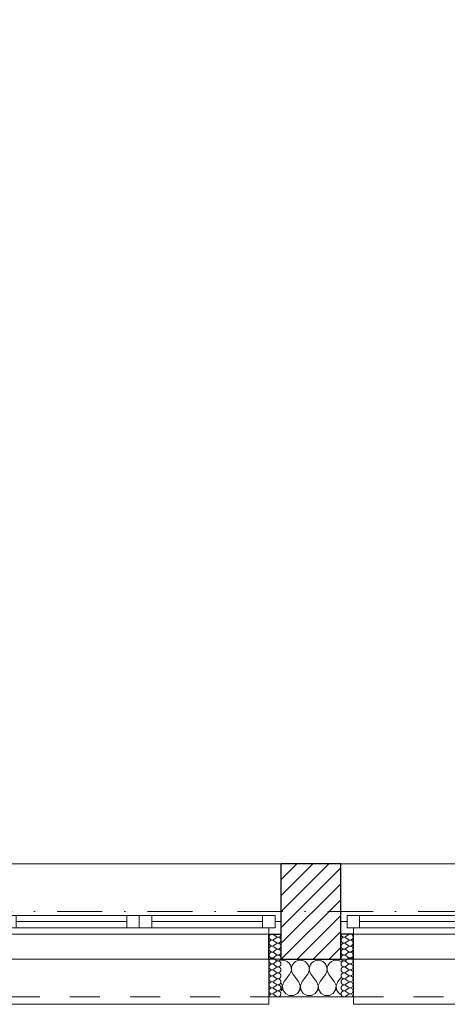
# Model space of a CAD drawing. Header units: millimetres. Extents: x 172139 to 266886, y 89395 to 138225.
# Tile 35 of 94: x 201166 to 202872, y 106825 to 110754. Entities that reach past the tile are written whole.
import ezdxf

# ---------------------------------------------------------------- set-up
doc = ezdxf.new("R2010")
doc.units = ezdxf.units.MM
doc.header["$MEASUREMENT"] = 0
doc.linetypes.add('Kropki i Kreski', pattern=[360, 180, -90, 0, -90])
doc.linetypes.add('Przerywana', pattern=[240, 120, -120])
for name, color, linetype in [('Konstrukcja - Siatki mod', 7, 'Continuous'), ('KR_INW', 7, 'Continuous'), ('NAPIS_SODON', 7, 'Continuous'), ('Okna ArchiCADa', 7, 'Continuous')]:
    doc.layers.add(name, color=color, linetype=linetype)
doc.layers.add('Konstrukcja - Siatki mod_Nr_pióra__48', color=7, linetype='Continuous', lineweight=15, true_color=0xa80f02)
doc.layers.add('KR_INW_Nr_pióra__102', color=7, linetype='Continuous', lineweight=5, true_color=0xcccccc)
for name, color, linetype, lineweight in [('KR_INW_Nr_pióra__101', 252, 'Continuous', 5), ('KR_INW_Nr_pióra__27', 7, 'Continuous', 25), ('KR_INW_Nr_pióra__47', 7, 'Continuous', 15), ('NAPIS_SODON_Nr_pióra__1', 7, 'Continuous', 13), ('Okna ArchiCADa_Nr_pióra__1', 7, 'Continuous', 13), ('Okna ArchiCADa_Nr_pióra__27', 7, 'Continuous', 25)]:
    doc.layers.add(name, color=color, linetype=linetype, lineweight=lineweight)

# ---------------------------------------------------------------- blocks, each defined once
blk = doc.blocks.new('Strop_1', base_point=(179225, 121523.3))
at = {"layer": 'NAPIS_SODON_Nr_pióra__1', "linetype": 'Continuous', "flags": 128}
blk.add_lwpolyline([(179225, 121523.3), (179225.9, 107003.8), (250898.3, 107008.3), (250897.4, 121527.8)], close=True, dxfattribs=at)
blk = doc.blocks.new('*X157')
at = {"layer": 'KR_INW_Nr_pióra__102', "linetype": 'Continuous'}
for p, q in [((202214.3, 107001.6), (202209.8, 107000.9)), ((202224, 107000.2), (202214.3, 107001.6)), ((202233.1, 106996.2), (202224, 107000.2)), ((202240.6, 106989.9), (202233.1, 106996.2)), ((202246.2, 106981.8), (202240.6, 106989.9)), ((202249.4, 106972.5), (202246.2, 106981.8)), ((202249.9, 106962.6), (202249.4, 106972.5)), ((202250.6, 106972.5), (202250.1, 106962.6)), ((202253.8, 106981.8), (202250.6, 106972.5)), ((202259.4, 106989.9), (202253.8, 106981.8)), ((202266.9, 106996.2), (202259.4, 106989.9)), ((202276, 107000.2), (202266.9, 106996.2)), ((202285.7, 107001.6), (202276, 107000.2)), ((202295.5, 107000.2), (202285.7, 107001.6)), ((202304.5, 106996.2), (202295.5, 107000.2)), ((202312.1, 106989.9), (202304.5, 106996.2)), ((202317.7, 106981.8), (202312.1, 106989.9)), ((202320.8, 106972.5), (202317.7, 106981.8)), ((202321.3, 106962.6), (202320.8, 106972.5)), ((202322.1, 106972.5), (202321.6, 106962.6)), ((202325.2, 106981.8), (202322.1, 106972.5)), ((202330.8, 106989.9), (202325.2, 106981.8)), ((202338.4, 106996.2), (202330.8, 106989.9)), ((202347.4, 107000.2), (202338.4, 106996.2)), ((202357.1, 107001.6), (202347.4, 107000.2)), ((202366.9, 107000.2), (202357.1, 107001.6)), ((202375.9, 106996.2), (202366.9, 107000.2)), ((202383.5, 106989.9), (202375.9, 106996.2)), ((202389.1, 106981.8), (202383.5, 106989.9)), ((202392.2, 106972.5), (202389.1, 106981.8)), ((202392.7, 106962.6), (202392.2, 106972.5)), ((202393.5, 106972.5), (202393, 106962.6)), ((202396.6, 106981.8), (202393.5, 106972.5)), ((202402.2, 106989.9), (202396.6, 106981.8)), ((202409.8, 106996.2), (202402.2, 106989.9)), ((202418.8, 107000.2), (202409.8, 106996.2)), ((202428.6, 107001.6), (202418.8, 107000.2)), ((202438.3, 107000.2), (202428.6, 107001.6)), ((202447.3, 106996.2), (202438.3, 107000.2)), ((202447.4, 106996.2), (202447.3, 106996.2)), ((202221.4, 106915.9), (202242.9, 106944.4)), ((202242.9, 106944.4), (202247.6, 106953.1)), ((202247.6, 106953.1), (202249.9, 106962.6)), ((202250.1, 106962.6), (202252.4, 106953.1)), ((202252.4, 106953.1), (202257.1, 106944.4)), ((202278.6, 106915.9), (202257.1, 106944.4)), ((202292.9, 106915.9), (202314.3, 106944.4)), ((202314.3, 106944.4), (202319.1, 106953.1)), ((202319.1, 106953.1), (202321.3, 106962.6)), ((202321.6, 106962.6), (202323.8, 106953.1)), ((202323.8, 106953.1), (202328.6, 106944.4)), ((202350, 106915.9), (202328.6, 106944.4)), ((202364.3, 106915.9), (202385.7, 106944.4)), ((202385.7, 106944.4), (202390.5, 106953.1)), ((202390.5, 106953.1), (202392.7, 106962.6)), ((202393, 106962.6), (202395.2, 106953.1)), ((202395.2, 106953.1), (202400, 106944.4)), ((202421.4, 106915.9), (202400, 106944.4)), ((202435.7, 106915.9), (202447.4, 106931.4)), ((202213.9, 106899.8), (202209.8, 106909.5)), ((202212.2, 106882.5), (202213.9, 106899.8)), ((202221.4, 106915.9), (202214.7, 106899.8)), ((202214.7, 106899.8), (202216.3, 106882.5)), ((202285.3, 106899.8), (202278.6, 106915.9)), ((202283.7, 106882.5), (202285.3, 106899.8)), ((202292.9, 106915.9), (202286.1, 106899.8)), ((202286.1, 106899.8), (202287.8, 106882.5)), ((202356.7, 106899.8), (202350, 106915.9)), ((202355.1, 106882.5), (202356.7, 106899.8)), ((202364.3, 106915.9), (202357.6, 106899.8)), ((202357.6, 106899.8), (202359.2, 106882.5)), ((202428.2, 106899.8), (202421.4, 106915.9)), ((202426.5, 106882.5), (202428.2, 106899.8)), ((202435.7, 106915.9), (202429, 106899.8)), ((202429, 106899.8), (202430.6, 106882.5)), ((202209.8, 106878.9), (202212.2, 106882.5)), ((202216.3, 106882.5), (202226, 106868)), ((202226, 106868), (202241.3, 106859.8)), ((202241.3, 106859.8), (202258.7, 106859.8)), ((202258.7, 106859.8), (202274, 106868)), ((202274, 106868), (202283.7, 106882.5)), ((202287.8, 106882.5), (202297.4, 106868)), ((202297.4, 106868), (202312.7, 106859.8)), ((202312.7, 106859.8), (202330.1, 106859.8)), ((202330.1, 106859.8), (202345.5, 106868)), ((202345.5, 106868), (202355.1, 106882.5)), ((202359.2, 106882.5), (202368.8, 106868)), ((202368.8, 106868), (202384.2, 106859.8)), ((202384.2, 106859.8), (202401.6, 106859.8)), ((202401.6, 106859.8), (202416.9, 106868)), ((202416.9, 106868), (202426.5, 106882.5)), ((202430.6, 106882.5), (202440.3, 106868)), ((202440.3, 106868), (202447.4, 106864.2))]:
    blk.add_line(p, q, dxfattribs=at)
blk = doc.blocks.new('*X190')
at = {"layer": 'KR_INW_Nr_pióra__102', "linetype": 'Continuous'}
for p, q in [((202189.6, 107095.6), (202180.1, 107102.8)), ((202189.6, 107090.9), (202180.1, 107083.7)), ((202189.6, 107071.8), (202180.1, 107079)), ((202189.6, 107067), (202180.1, 107059.9)), ((202189.6, 107048), (202180.1, 107055.1)), ((202189.6, 107043.2), (202180.1, 107036.1)), ((202189.6, 107024.2), (202180.1, 107031.3)), ((202189.6, 107019.4), (202180.1, 107012.3)), ((202189.6, 107000.4), (202180.1, 107007.5)), ((202189.6, 106995.6), (202180.1, 106988.5)), ((202189.6, 106976.6), (202180.1, 106983.7)), ((202189.6, 106971.8), (202180.1, 106964.7)), ((202189.6, 106952.8), (202180.1, 106959.9)), ((202189.6, 106948), (202180.1, 106940.9)), ((202189.6, 106929), (202180.1, 106936.1)), ((202189.6, 106924.2), (202180.1, 106917)), ((202189.6, 106905.1), (202180.1, 106912.3)), ((202189.6, 106900.4), (202180.1, 106893.2)), ((202189.6, 106881.3), (202180.1, 106888.5)), ((202189.6, 106876.6), (202180.1, 106869.4)), ((202189.6, 106857.5), (202180.1, 106864.7))]:
    blk.add_line(p, q, dxfattribs=at)
for centre, start, end in [((202172.9, 107093.2), 53.1301, 180), ((202172.9, 107093.2), 180, 306.8699), ((202196.7, 107105.1), 233.1301, 0), ((202196.7, 107081.3), 233.1301, 126.8699), ((202172.9, 107069.4), 53.1301, 180), ((202172.9, 107069.4), 180, 306.8699), ((202172.9, 107045.6), 53.1301, 180), ((202196.7, 107057.5), 233.1301, 126.8699), ((202172.9, 107045.6), 180, 306.8699), ((202172.9, 107021.8), 53.1301, 180), ((202172.9, 107021.8), 180, 306.8699), ((202172.9, 106998), 53.1301, 180), ((202196.7, 107033.7), 233.1301, 126.8699), ((202196.7, 107009.9), 233.1301, 126.8699), ((202172.9, 106998), 180, 306.8699), ((202172.9, 106974.2), 53.1301, 180), ((202172.9, 106974.2), 180, 306.8699), ((202196.7, 106986.1), 233.1301, 126.8699), ((202196.7, 106962.3), 233.1301, 126.8699), ((202172.9, 106950.4), 53.1301, 180), ((202172.9, 106950.4), 180, 306.8699), ((202172.9, 106926.6), 53.1301, 180), ((202196.7, 106938.5), 233.1301, 126.8699), ((202172.9, 106926.6), 180, 306.8699), ((202172.9, 106902.8), 53.1301, 180), ((202172.9, 106902.8), 180, 306.8699), ((202172.9, 106879), 53.1301, 180), ((202196.7, 106914.7), 233.1301, 126.8699), ((202196.7, 106890.9), 233.1301, 126.8699), ((202172.9, 106879), 180, 306.8699), ((202172.9, 106855.1), 53.1301, 180), ((202196.7, 106867), 233.1301, 126.8699)]:
    blk.add_arc(centre, 11.9, start, end, dxfattribs=at)
blk = doc.blocks.new('*X191')
at = {"layer": 'KR_INW_Nr_pióra__102', "linetype": 'Continuous'}
for p, q in [((202467.6, 107095.6), (202477.2, 107102.8)), ((202467.6, 107090.9), (202477.2, 107083.7)), ((202467.6, 107071.8), (202477.2, 107079)), ((202467.6, 107067), (202477.2, 107059.9)), ((202467.6, 107048), (202477.2, 107055.1)), ((202467.6, 107043.2), (202477.2, 107036.1)), ((202467.6, 107024.2), (202477.2, 107031.3)), ((202467.6, 107019.4), (202477.2, 107012.3)), ((202467.6, 107000.4), (202477.2, 107007.5)), ((202467.6, 106995.6), (202477.2, 106988.5)), ((202467.6, 106976.6), (202477.2, 106983.7)), ((202467.6, 106971.8), (202477.2, 106964.7)), ((202467.6, 106952.8), (202477.2, 106959.9)), ((202467.6, 106948), (202477.2, 106940.9)), ((202467.6, 106929), (202477.2, 106936.1)), ((202467.6, 106924.2), (202477.2, 106917)), ((202467.6, 106905.1), (202477.2, 106912.3)), ((202467.6, 106900.4), (202477.2, 106893.2)), ((202467.6, 106881.3), (202477.2, 106888.5)), ((202467.6, 106876.6), (202477.2, 106869.4)), ((202467.6, 106857.5), (202477.2, 106864.7))]:
    blk.add_line(p, q, dxfattribs=at)
for centre, start, end in [((202460.5, 107105.1), 180, 306.8699), ((202460.5, 107081.3), 53.1301, 306.8699), ((202484.3, 107093.2), 0, 126.8699), ((202484.3, 107093.2), 233.1301, 0), ((202460.5, 107057.5), 53.1301, 306.8699), ((202484.3, 107069.4), 0, 126.8699), ((202484.3, 107069.4), 233.1301, 0), ((202484.3, 107045.6), 0, 126.8699), ((202460.5, 107033.7), 53.1301, 306.8699), ((202460.5, 107009.9), 53.1301, 306.8699), ((202484.3, 107045.6), 233.1301, 0), ((202484.3, 107021.8), 0, 126.8699), ((202484.3, 107021.8), 233.1301, 0), ((202484.3, 106998), 0, 126.8699), ((202460.5, 106986.1), 53.1301, 306.8699), ((202460.5, 106962.3), 53.1301, 306.8699), ((202484.3, 106998), 233.1301, 0), ((202484.3, 106974.2), 0, 126.8699), ((202484.3, 106974.2), 233.1301, 0), ((202460.5, 106938.5), 53.1301, 306.8699), ((202484.3, 106950.4), 0, 126.8699), ((202484.3, 106950.4), 233.1301, 0), ((202484.3, 106926.6), 0, 126.8699), ((202460.5, 106914.7), 53.1301, 306.8699), ((202460.5, 106890.9), 53.1301, 306.8699), ((202484.3, 106926.6), 233.1301, 0), ((202484.3, 106902.8), 0, 126.8699), ((202484.3, 106902.8), 233.1301, 0), ((202484.3, 106879), 0, 126.8699), ((202460.5, 106867), 53.1301, 306.8699), ((202484.3, 106879), 233.1301, 0), ((202484.3, 106855.1), 0, 126.8699)]:
    blk.add_arc(centre, 11.9, start, end, dxfattribs=at)
blk = doc.blocks.new('Okno dwuskrzydłowe 19_5')
at = {"layer": 'Okna ArchiCADa_Nr_pióra__1', "linetype": 'Continuous'}
for p, q in [((-566.8, 230), (566.8, 230)), ((-566.8, 0), (-541.8, 0)), ((-541.8, 25), (-491.8, 25)), ((-541.8, -25), (-541.8, 25)), ((-541.8, 0), (-541.8, -25)), ((-491.8, 25), (-50, 25)), ((-491.8, 25), (-491.8, -25)), ((-491.8, 25), (-50, 25)), ((-491.8, 0), (-50, 0)), ((-50, -25), (-50, 25)), ((-50, 25), (0, 25)), ((0, 25), (0, -25)), ((0, 25), (50, 25)), ((0, -25), (0, 25)), ((50, 25), (491.8, 25)), ((50, 25), (50, -25)), ((50, 25), (491.8, 25)), ((50, 0), (491.8, 0)), ((491.8, -25), (491.8, 25)), ((491.8, 25), (541.8, 25)), ((541.8, 25), (541.8, -25)), ((541.8, -25), (541.8, 0)), ((541.8, 0), (566.8, 0)), ((-541.8, -25), (-516.8, -25)), ((-491.8, -25), (-541.8, -25)), ((-516.8, -25), (-516.8, -50)), ((-50, -25), (-491.8, -25)), ((0, -25), (-50, -25)), ((50, -25), (0, -25)), ((491.8, -25), (50, -25)), ((541.8, -25), (491.8, -25)), ((516.8, -50), (516.8, -25)), ((516.8, -25), (541.8, -25)), ((-516.8, -50), (-566.8, -50)), ((0, -50), (-516.8, -50)), ((516.8, -50), (0, -50)), ((566.8, -50), (516.8, -50)), ((-516.8, -300), (-516.8, -330)), ((516.8, -330), (516.8, -300)), ((-516.8, -330), (516.8, -330))]:
    blk.add_line(p, q, dxfattribs=at)
at = {"layer": 'Okna ArchiCADa_Nr_pióra__1', "linetype": 'Przerywana'}
blk.add_line((-516.8, -300), (516.8, -300), dxfattribs=at)
at = {"layer": 'Okna ArchiCADa_Nr_pióra__27', "linetype": 'Continuous'}
for p, q in [((-566.8, -50), (-566.8, 0)), ((566.8, -50), (566.8, 0)), ((-516.8, -50), (-566.8, -50)), ((516.8, -50), (566.8, -50))]:
    blk.add_line(p, q, dxfattribs=at)
blk = doc.blocks.new('Ściana_3', base_point=(179075.1, 106855.1))
at = {"layer": 'KR_INW_Nr_pióra__101', "linetype": 'Continuous'}
h = blk.add_hatch(dxfattribs=at)
h.set_pattern_fill('Cegła_licówka', color=256, style=0, pattern_type=2)
h.set_pattern_definition([(45, (0, 0), (-31.819804, 31.819804), [])])
h.paths.add_polyline_path([(202209.8, 107155.1), (202209.8, 107105.1), (202209.8, 107005.1), (202447.4, 107005.1), (202447.4, 107105.1), (202447.4, 107155.1), (202447.4, 107385.1), (202209.8, 107385.1)])
at = {"layer": 'KR_INW_Nr_pióra__27', "linetype": 'Continuous'}
for p, q in [((202209.8, 107155.1), (202209.8, 107385.1)), ((202447.4, 107155.1), (202447.4, 107385.1)), ((202209.8, 107105.1), (202209.8, 107155.1)), ((202447.4, 107105.1), (202447.4, 107155.1)), ((202159.8, 107005.1), (202159.8, 107105.1)), ((202159.8, 107105.1), (202209.8, 107105.1)), ((202209.8, 107005.1), (202209.8, 107105.1)), ((202447.4, 107005.1), (202447.4, 107105.1)), ((202497.4, 107105.1), (202447.4, 107105.1)), ((202497.4, 107005.1), (202497.4, 107105.1)), ((202209.8, 107005.1), (202447.4, 107005.1))]:
    blk.add_line(p, q, dxfattribs=at)
at = {"layer": 'KR_INW_Nr_pióra__27', "linetype": 'Continuous', "flags": 128}
blk.add_lwpolyline([(202447.4, 107385.1), (202209.8, 107385.1)], dxfattribs=at)
at = {"layer": 'KR_INW_Nr_pióra__47', "linetype": 'Continuous'}
for p, q in [((202209.8, 107105.1), (202159.8, 107105.1)), ((202159.8, 107105.1), (202159.8, 106855.1)), ((202447.4, 107105.1), (202497.4, 107105.1)), ((202497.4, 107105.1), (202497.4, 106855.1)), ((202159.8, 106855.1), (202159.8, 107005.1)), ((202497.4, 106855.1), (202497.4, 107005.1)), ((202209.8, 106855.1), (202159.8, 106855.1)), ((202447.4, 106855.1), (202497.4, 106855.1))]:
    blk.add_line(p, q, dxfattribs=at)
at = {"layer": 'KR_INW_Nr_pióra__47', "linetype": 'Continuous', "flags": 128}
blk.add_lwpolyline([(202209.8, 106855.1), (202447.4, 106855.1)], dxfattribs=at)
at = {"layer": 'KR_INW'}
for name in ['*X190', '*X191', '*X157']:
    blk.add_blockref(name, (0, 0), dxfattribs=at)
at = {"layer": 'Okna ArchiCADa', "color": 21, "linetype": 'Continuous', "lineweight": 13, "true_color": 0xff9955, "zscale": 1000}
for p in [(201643.1, 107155.1), (203014.2, 107155.1)]:
    blk.add_blockref('Okno dwuskrzydłowe 19_5', p, dxfattribs=at)
blk = doc.blocks.new('Standardowy znacznik siatki_10')
at = {"layer": 'Konstrukcja - Siatki mod_Nr_pióra__48', "linetype": 'Kropki i Kreski'}
blk.add_line((1000, 0), (72912, 0), dxfattribs=at)

msp = doc.modelspace()

# ---------------------------------------------------------------- block references
at = {"layer": 'Konstrukcja - Siatki mod', "color": 8, "linetype": 'Continuous', "lineweight": 13, "zscale": 1000}
msp.add_blockref('Standardowy znacznik siatki_10', (177989.3, 107195.1), dxfattribs=at)
at = {"layer": 'KR_INW'}
msp.add_blockref('Ściana_3', (179075.1, 106855.1), dxfattribs=at)
at = {"layer": 'NAPIS_SODON', "linetype": 'Continuous'}
msp.add_blockref('Strop_1', (179225, 121523.3), dxfattribs=at)

doc.saveas('drawing.dxf')
